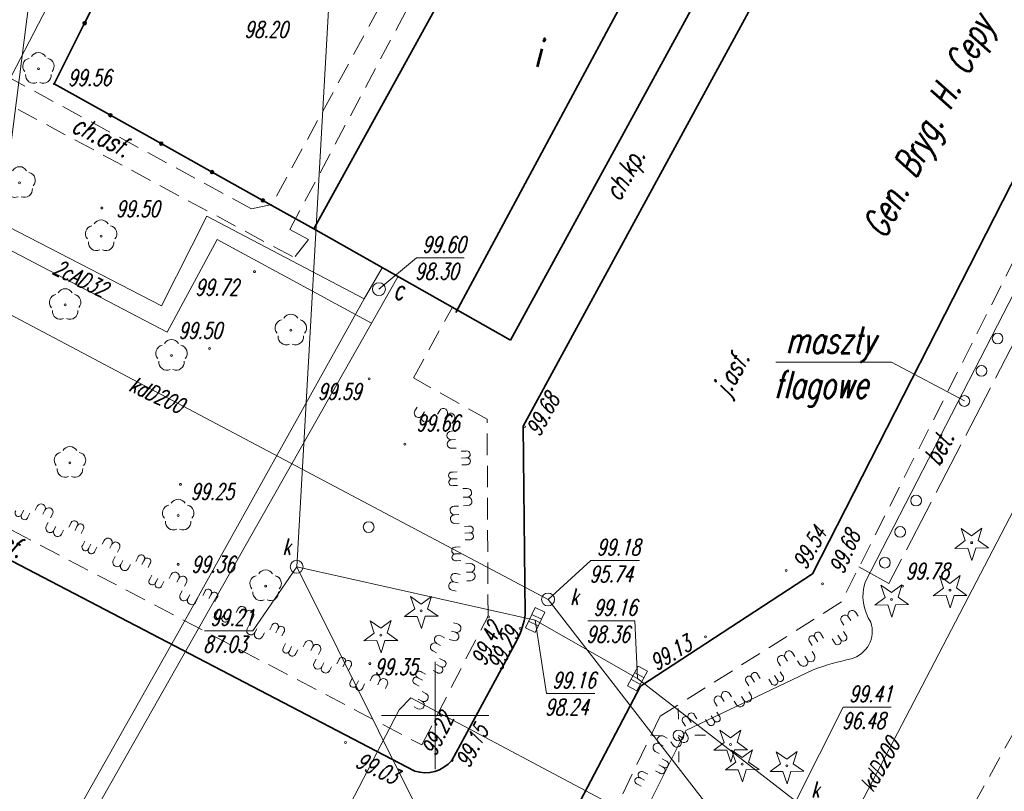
# Model space of a CAD drawing. Header units: metres. Extents: x 7501691 to 7504871, y 5814048 to 5814963.
# Tile 4 of 89: x 7501881 to 7501927, y 5814596 to 5814632. Entities that reach past the tile are written whole.
import ezdxf
from ezdxf.enums import TextEntityAlignment as Align

# ---------------------------------------------------------------- set-up
doc = ezdxf.new("R2010")
doc.units = ezdxf.units.M
doc.header["$MEASUREMENT"] = 0
for name, pattern in [('1', [0]), ('11', [3, 2.5, -0.5]), ('BUD', [0]), ('KOC', [1.5, 1, -0.5]), ('KOJ', [0]), ('UEB', [0]), ('UPC', [0]), ('UPE', [0]), ('UPK', [0])]:
    doc.linetypes.add(name, pattern=pattern)
doc.layers.get('0').update_dxf_attribs({"linetype": 'CONTINUOUS'})
for name, color, linetype, lineweight in [('EADOD_T_0', 7, 'CONTINUOUS', 25), ('EBTOO_T_0', 7, 'CONTINUOUS', 18), ('EBTOO_T_1', 7, 'CONTINUOUS', 18), ('EBUOA_T_1', 7, 'CONTINUOUS', 20), ('EBUPP_L_1', 7, 'BUD', 35), ('EBUPP_L_3', 7, '1', 35), ('KRZYZE_L_0', 7, '1', 18), ('SDROK_T_0', 7, 'CONTINUOUS', 18), ('SDROK_T_1', 7, 'CONTINUOUS', 18), ('SDRPK_L_0', 7, 'KOJ', 35), ('SDRPK_L_2', 7, 'KOC', 18), ('SDRPK_L_3', 7, 'KOJ', 35), ('SDRPK_L_5', 7, '11', 18), ('SZOPO_L_0', 7, 'CONTINUOUS', 35), ('SZOPO_L_5', 3, 'CONTINUOUS', 18), ('SZZPZ_T_0', 3, 'CONTINUOUS', 18), ('UCCOA_T_0', 6, 'CONTINUOUS', 18), ('UCCOC_T_0', 6, 'CONTINUOUS', 15), ('UCCOO_T_0', 6, 'CONTINUOUS', 15), ('UCCPA_T_1', 6, 'CONTINUOUS', 18), ('UCCPOR_L_1', 6, 'UPC', 18), ('UEEPA_T_3', 1, 'CONTINUOUS', 18), ('UEEPON_L_1', 1, 'UEB', 15), ('UKKOA_T_0', 3, 'CONTINUOUS', 15), ('UKKOA_T_2', 34, 'CONTINUOUS', 15), ('UKKOC_T_0', 3, 'CONTINUOUS', 15), ('UKKOC_T_2', 34, 'CONTINUOUS', 15), ('UKKOO_T_0', 3, 'CONTINUOUS', 15), ('UKKPA_T_1', 7, 'CONTINUOUS', 18), ('UKKPA_T_5', 7, 'CONTINUOUS', 18), ('UKKPOD_L_1', 3, 'UPK', 18), ('UKKPOR_L_1', 34, 'UPK', 18), ('WUKOS_T_1', 7, 'CONTINUOUS', 15), ('WWRPH_T_1', 7, 'CONTINUOUS', 18)]:
    doc.layers.add(name, color=color, linetype=linetype, lineweight=lineweight)
doc.styles.get("Standard").update_dxf_attribs({"font": 'Simplex.SHX', "width": 0.75})

# ---------------------------------------------------------------- blocks, each defined once
blk = doc.blocks.new('BUJ')
at = {"linetype": 'Continuous'}
blk.add_circle((0, 0), 0.25, dxfattribs=at)
blk = doc.blocks.new('DLI')
at = {"color": 8, "linetype": 'Continuous', "lineweight": 5}
blk.add_circle((0, 0), 0.045, dxfattribs=at)
for centre, start, end in [((-0.357, 0.116), 102.1445, 221.86), ((0, 0.375), 30.1401, 149.8599), ((0.357, 0.116), 318.14, 77.8555), ((-0.22, -0.303), 174.1482, 293.8542), ((0.22, -0.303), 246.1458, 5.8518)]:
    blk.add_arc(centre, 0.375, start, end, dxfattribs=at)
blk = doc.blocks.new('DIG')
at = {"color": 8, "linetype": 'Continuous', "lineweight": 5}
for p, q in [((-0.3012, 0.09375), (-0.4937, 0.6621)), ((-0.4937, 0.6621), (-0.0039, 0.31545)), ((-0.0039, 0.31545), (0.4771, 0.67415)), ((0.4771, 0.67415), (0.2988, 0.1012)), ((-0.78225, -0.26495), (-0.3012, 0.09375)), ((0.2988, 0.1012), (0.7886, -0.24545)), ((-0.18225, -0.2575), (-0.78225, -0.26495)), ((0.01025, -0.82585), (-0.18225, -0.2575)), ((0.1886, -0.2529), (0.01025, -0.82585)), ((0.7886, -0.24545), (0.1886, -0.2529))]:
    blk.add_line(p, q, dxfattribs=at)
blk.add_circle((0, 0), 0.045, dxfattribs=at)
blk = doc.blocks.new('WLZ')
at = {"linetype": 'Continuous'}
blk.add_circle((0, 0), 0.3, dxfattribs=at)
blk = doc.blocks.new('SLS')
at = {"linetype": 'Continuous'}
blk.add_circle((0, 0), 0.25, dxfattribs=at)
blk = doc.blocks.new('LAT')
at = {"linetype": 'Continuous'}
for p, q in [((0, 0.75), (0, 1.25)), ((-1.25, 0), (-0.75, 0)), ((0.75, 0), (1.25, 0)), ((0, -0.75), (0, -1.25))]:
    blk.add_line(p, q, dxfattribs=at)
blk = doc.blocks.new('KRA')
at = {"linetype": 'Continuous'}
for p, q in [((-0.525, -0.25), (-0.525, 0.25)), ((-0.525, 0.25), (0.525, 0.25)), ((-0.175, -0.25), (-0.175, 0.25)), ((0.175, -0.25), (0.175, 0.25)), ((0.525, 0.25), (0.525, -0.25)), ((0.525, -0.25), (-0.525, -0.25))]:
    blk.add_line(p, q, dxfattribs=at)
blk = doc.blocks.new('WSP')
at = {"linetype": 'Continuous'}
blk.add_circle((0, 0), 0.045, dxfattribs=at)
blk = doc.blocks.new('WSU')
at = {"linetype": 'Continuous'}
blk.add_circle((0, 0), 0.045, dxfattribs=at)

msp = doc.modelspace()

# ---------------------------------------------------------------- linework, layer by layer
at = {"layer": 'EBUOA_T_1', "linetype": 'Continuous'}
for p in [(7501915.87066, 5814616.45318), (7501924.64275, 5814614.64873)]:
    msp.add_line(p, (7501921.25395, 5814616.45404), dxfattribs=at)
at = {"layer": 'EBUPP_L_1', "linetype": 'BUD'}
for p, q in [((7501915.73355, 5814639.85682), (7501903.50541, 5814617.48208)), ((7501903.50541, 5814617.48208), (7501894.34748, 5814622.6691))]:
    msp.add_line(p, q, dxfattribs=at)
at = {"layer": 'EBUPP_L_3', "linetype": '1'}
msp.add_line((7501913.07445, 5814641.30861), (7501900.95945, 5814618.77737), dxfattribs=at)
at = {"layer": 'EBUPP_L_3', "linetype": 'BUD'}
msp.add_line((7501904.28764, 5814640.68849), (7501894.34748, 5814622.6691), dxfattribs=at)
at = {"layer": 'KRZYZE_L_0', "linetype": '1'}
for p, q in [((7501900, 5814597.5), (7501900, 5814602.5)), ((7501897.5, 5814600), (7501902.5, 5814600))]:
    msp.add_line(p, q, dxfattribs=at)
at = {"layer": 'SDRPK_L_0', "linetype": 'KOJ'}
for p, q in [((7501863.75665, 5814615.8069), (7501899.04811, 5814597.41135)), ((7501900.77, 5814597.9), (7501903.81, 5814603.5)), ((7501909.56542, 5814601.36764), (7501893.19811, 5814570.23611))]:
    msp.add_line(p, q, dxfattribs=at)
for centre, radius, start, end in [((7501900.76898, 5814605.11638), 3.4439, 332.008151, 353.390794), ((7501899.54076, 5814598.95348), 1.6189, 252.283421, 319.402986)]:
    msp.add_arc(centre, radius, start, end, dxfattribs=at)
at = {"layer": 'SDRPK_L_2', "linetype": 'KOC'}
for p, q in [((7501891.44716, 5814623.60036), (7501874.65482, 5814632.69897)), ((7501873.96504, 5814631.77895), (7501893.44479, 5814621.32309)), ((7501893.23316, 5814622.63265), (7501894.09774, 5814622.16419)), ((7501894.09774, 5814622.16419), (7501893.44479, 5814621.32309)), ((7501898.99, 5814615.72), (7501900.79889, 5814619.01904)), ((7501937.91, 5814619.04), (7501919.02, 5814584.89)), ((7501902.42, 5814613.8), (7501898.99, 5814615.72)), ((7501902.46, 5814604.63), (7501902.42, 5814613.8)), ((7501899.38, 5814598.63), (7501902.46, 5814604.63))]:
    msp.add_line(p, q, dxfattribs=at)
at = {"layer": 'SDRPK_L_3', "linetype": 'KOJ'}
for p, q in [((7501919.41, 5814641.63), (7501904.1, 5814613.47)), ((7501917.57649, 5814606.60243), (7501932.08369, 5814635.0659)), ((7501904.1, 5814613.47), (7501904.19, 5814604.72)), ((7501909.56542, 5814601.36764), (7501917.57649, 5814606.60243))]:
    msp.add_line(p, q, dxfattribs=at)
at = {"layer": 'SDRPK_L_5', "linetype": 'KOC'}
for p, q in [((7501893.23316, 5814622.63265), (7501901.94679, 5814639.02695)), ((7501900.26445, 5814638.24554), (7501892.39528, 5814623.79312)), ((7501892.39528, 5814623.79312), (7501891.44716, 5814623.60036)), ((7501928.38, 5814624.03), (7501918.91929, 5814605.28583)), ((7501865.66538, 5814616.28315), (7501899.38, 5814598.63)), ((7501918.91929, 5814605.28583), (7501910.47388, 5814599.96398)), ((7501910.47388, 5814599.96398), (7501906.58, 5814591.84))]:
    msp.add_line(p, q, dxfattribs=at)
at = {"layer": 'SDRPK_L_5', "linetype": '11'}
for p, q in [((7501927.24196, 5814617.92883), (7501921.12448, 5814606.14901)), ((7501921.12448, 5814606.14901), (7501919.73353, 5814606.92401))]:
    msp.add_line(p, q, dxfattribs=at)
at = {"layer": 'SZOPO_L_0'}
for p, q in [((7501885.0973, 5814635.07175), (7501883.67595, 5814632.24513)), ((7501883.67595, 5814632.24513), (7501882.25459, 5814629.4185)), ((7501882.25459, 5814629.4185), (7501884.8742, 5814627.95642)), ((7501884.8742, 5814627.95642), (7501887.24252, 5814626.63459)), ((7501887.24252, 5814626.63459), (7501889.61084, 5814625.31276)), ((7501889.61084, 5814625.31276), (7501891.97916, 5814623.99093)), ((7501891.97916, 5814623.99093), (7501894.34748, 5814622.6691))]:
    msp.add_line(p, q, dxfattribs=at)
for centre in [(7501883.67595, 5814632.24513), (7501884.8742, 5814627.95642), (7501887.24252, 5814626.63459), (7501889.61084, 5814625.31276), (7501891.97916, 5814623.99093)]:
    msp.add_circle(centre, 0.068, dxfattribs=at)
at = {"layer": 'SZOPO_L_5'}
for p, q in [((7501899.1647, 5814614.35744), (7501899.05673, 5814614.18908)), ((7501899.50141, 5814614.1415), (7501899.39344, 5814613.97315)), ((7501900.10734, 5814614.03802), (7501900.21531, 5814614.20637)), ((7501899.83811, 5814613.92556), (7501899.73015, 5814613.75721)), ((7501900.44405, 5814613.82208), (7501900.55202, 5814613.99044)), ((7501900.78075, 5814613.60615), (7501900.88872, 5814613.7745)), ((7501900.93675, 5814613.25288), (7501900.73693, 5814613.24455)), ((7501900.95341, 5814612.85322), (7501900.75358, 5814612.84489)), ((7501900.97006, 5814612.45357), (7501900.77024, 5814612.44524)), ((7501901.42027, 5814612.31389), (7501901.21645, 5814612.30539)), ((7501901.43345, 5814611.99755), (7501901.22963, 5814611.98906)), ((7501901.0162, 5814611.3464), (7501900.81637, 5814611.33807)), ((7501901.44663, 5814611.68122), (7501901.24281, 5814611.67273)), ((7501901.02938, 5814611.03006), (7501900.82956, 5814611.02174)), ((7501901.04257, 5814610.71373), (7501900.84274, 5814610.7054)), ((7501901.28895, 5814610.56555), (7501901.48877, 5814610.57388)), ((7501901.3056, 5814610.1659), (7501901.50543, 5814610.17423)), ((7501880.75428, 5814609.38644), (7501880.84699, 5814609.56816)), ((7501881.3791, 5814609.56611), (7501881.46999, 5814609.74427)), ((7501881.73541, 5814609.38433), (7501881.8263, 5814609.56248)), ((7501901.08246, 5814609.75626), (7501900.88264, 5814609.74793)), ((7501901.32226, 5814609.76625), (7501901.52208, 5814609.77458)), ((7501881.03631, 5814609.24255), (7501881.12902, 5814609.42427)), ((7501882.09172, 5814609.20255), (7501882.18261, 5814609.3807)), ((7501901.09912, 5814609.3566), (7501900.89929, 5814609.34828)), ((7501881.98265, 5814608.98876), (7501881.89176, 5814608.81061)), ((7501882.33895, 5814608.80698), (7501882.24806, 5814608.62883)), ((7501882.69526, 5814608.6252), (7501882.60437, 5814608.44704)), ((7501882.94534, 5814608.76704), (7501883.03624, 5814608.94519)), ((7501883.22737, 5814608.62315), (7501883.31826, 5814608.80131)), ((7501883.5094, 5814608.47927), (7501883.60029, 5814608.65742)), ((7501901.11577, 5814608.95695), (7501900.91595, 5814608.94862)), ((7501901.56598, 5814608.81727), (7501901.36216, 5814608.80877)), ((7501883.58964, 5814607.93988), (7501883.68235, 5814608.1216)), ((7501884.49648, 5814607.97567), (7501884.58738, 5814608.15383)), ((7501901.57916, 5814608.50093), (7501901.37534, 5814608.49244)), ((7501901.59234, 5814608.1846), (7501901.38852, 5814608.17611)), ((7501883.87167, 5814607.796), (7501883.96438, 5814607.97772)), ((7501884.15369, 5814607.65211), (7501884.2464, 5814607.83383)), ((7501884.85279, 5814607.79389), (7501884.94368, 5814607.97204)), ((7501885.2091, 5814607.61211), (7501885.29999, 5814607.79026)), ((7501901.16191, 5814607.84978), (7501900.96209, 5814607.84145)), ((7501885.10003, 5814607.39832), (7501885.00914, 5814607.22017)), ((7501885.45634, 5814607.21654), (7501885.36545, 5814607.03839)), ((7501886.06273, 5814607.1766), (7501886.15362, 5814607.35475)), ((7501886.34475, 5814607.03271), (7501886.43564, 5814607.21087)), ((7501901.17509, 5814607.53344), (7501900.97527, 5814607.52512)), ((7501901.18828, 5814607.21711), (7501900.98845, 5814607.20878)), ((7501885.81265, 5814607.03476), (7501885.72175, 5814606.8566)), ((7501886.62678, 5814606.88883), (7501886.71767, 5814607.06698)), ((7501901.43466, 5814607.06894), (7501901.63449, 5814607.07726)), ((7501886.70703, 5814606.34944), (7501886.79974, 5814606.53116)), ((7501886.98905, 5814606.20556), (7501887.08176, 5814606.38727)), ((7501887.61387, 5814606.38523), (7501887.70476, 5814606.56339)), ((7501887.97018, 5814606.20345), (7501888.06107, 5814606.3816)), ((7501901.16636, 5814606.56736), (7501900.97229, 5814606.61569)), ((7501901.45131, 5814606.66928), (7501901.65114, 5814606.67761)), ((7501887.27108, 5814606.06167), (7501887.36379, 5814606.24339)), ((7501888.32648, 5814606.02167), (7501888.41738, 5814606.19982)), ((7501900.97303, 5814605.79107), (7501900.77895, 5814605.8394)), ((7501901.06969, 5814606.17921), (7501900.87562, 5814606.22755)), ((7501901.46797, 5814606.26963), (7501901.66779, 5814606.27796)), ((7501888.21741, 5814605.80788), (7501888.12652, 5814605.62973)), ((7501888.57372, 5814605.6261), (7501888.48283, 5814605.44795)), ((7501888.93003, 5814605.44432), (7501888.83914, 5814605.26616)), ((7501889.18011, 5814605.58616), (7501889.271, 5814605.76431)), ((7501889.46214, 5814605.44227), (7501889.55303, 5814605.62043)), ((7501889.74416, 5814605.29839), (7501889.83505, 5814605.47654)), ((7501889.82441, 5814604.759), (7501889.91712, 5814604.94072)), ((7501890.73125, 5814604.79479), (7501890.82214, 5814604.97295)), ((7501890.10644, 5814604.61512), (7501890.19914, 5814604.79683)), ((7501890.38846, 5814604.47123), (7501890.48117, 5814604.65295)), ((7501891.08756, 5814604.61301), (7501891.17845, 5814604.79116)), ((7501891.44387, 5814604.43123), (7501891.53476, 5814604.60938)), ((7501919.35985, 5814604.41826), (7501919.25218, 5814604.58681)), ((7501919.69694, 5814604.63359), (7501919.58928, 5814604.80214)), ((7501891.3348, 5814604.21744), (7501891.24391, 5814604.03929)), ((7501891.69111, 5814604.03566), (7501891.60021, 5814603.85751)), ((7501892.2975, 5814603.99572), (7501892.38839, 5814604.17387)), ((7501892.57952, 5814603.85183), (7501892.67041, 5814604.02999)), ((7501900.85192, 5814604.31166), (7501901.04599, 5814604.26333)), ((7501919.02275, 5814604.20293), (7501918.91509, 5814604.37148)), ((7501892.04741, 5814603.85388), (7501891.95652, 5814603.67572)), ((7501892.86155, 5814603.70795), (7501892.95244, 5814603.8861)), ((7501900.43589, 5814603.62015), (7501900.25881, 5814603.71311)), ((7501900.65859, 5814603.53537), (7501900.85266, 5814603.48704)), ((7501900.75525, 5814603.92351), (7501900.94932, 5814603.87518)), ((7501917.71225, 5814603.60788), (7501917.82207, 5814603.43596)), ((7501917.97907, 5814603.77832), (7501918.08889, 5814603.6064)), ((7501918.48491, 5814603.57458), (7501918.59257, 5814603.40603)), ((7501918.75172, 5814603.74502), (7501918.85939, 5814603.57647)), ((7501919.01854, 5814603.91546), (7501919.12621, 5814603.74691)), ((7501892.94179, 5814603.16856), (7501893.0345, 5814603.35028)), ((7501893.22382, 5814603.02468), (7501893.31653, 5814603.20639)), ((7501893.84864, 5814603.20435), (7501893.93953, 5814603.3825)), ((7501894.20494, 5814603.02257), (7501894.29583, 5814603.20072)), ((7501900.24997, 5814603.26599), (7501900.07289, 5814603.35895)), ((7501917.44544, 5814603.43744), (7501917.55526, 5814603.26552)), ((7501893.50584, 5814602.88079), (7501893.59855, 5814603.06251)), ((7501894.45218, 5814602.627), (7501894.36129, 5814602.44885)), ((7501894.56125, 5814602.84079), (7501894.65214, 5814603.01894)), ((7501900.06404, 5814602.91182), (7501899.88696, 5814603.00478)), ((7501900.38358, 5814602.56528), (7501900.20296, 5814602.6601)), ((7501916.41056, 5814602.53432), (7501916.3029, 5814602.70286)), ((7501916.74766, 5814602.74964), (7501916.63999, 5814602.91819)), ((7501917.21395, 5814602.76272), (7501917.32162, 5814602.59417)), ((7501917.55105, 5814602.97805), (7501917.65871, 5814602.8095)), ((7501894.80849, 5814602.44522), (7501894.7176, 5814602.26706)), ((7501895.1648, 5814602.26344), (7501895.07391, 5814602.08528)), ((7501895.41488, 5814602.40528), (7501895.50577, 5814602.58343)), ((7501895.6969, 5814602.26139), (7501895.7878, 5814602.43955)), ((7501895.97893, 5814602.11751), (7501896.06982, 5814602.29566)), ((7501900.23642, 5814602.28495), (7501900.05579, 5814602.37978)), ((7501916.07347, 5814602.31899), (7501915.9658, 5814602.48753)), ((7501916.87686, 5814602.54739), (7501916.98452, 5814602.37884)), ((7501896.05918, 5814601.57812), (7501896.15189, 5814601.75984)), ((7501896.96602, 5814601.61391), (7501897.05691, 5814601.79206)), ((7501899.4018, 5814601.65035), (7501899.22472, 5814601.74331)), ((7501899.54897, 5814601.93068), (7501899.37188, 5814602.02364)), ((7501900.08925, 5814602.00463), (7501899.90863, 5814602.09945)), ((7501914.76297, 5814601.72393), (7501914.87279, 5814601.55202)), ((7501915.02979, 5814601.89437), (7501915.13961, 5814601.72245)), ((7501915.80244, 5814601.86107), (7501915.9101, 5814601.69252)), ((7501916.06926, 5814602.03151), (7501916.17692, 5814601.86296)), ((7501896.3412, 5814601.43424), (7501896.43391, 5814601.61595)), ((7501896.62323, 5814601.29035), (7501896.71594, 5814601.47207)), ((7501897.32233, 5814601.43213), (7501897.41322, 5814601.61028)), ((7501897.67864, 5814601.25035), (7501897.76953, 5814601.4285)), ((7501899.25464, 5814601.37002), (7501899.07756, 5814601.46298)), ((7501914.49615, 5814601.5535), (7501914.60597, 5814601.38158)), ((7501915.53562, 5814601.69063), (7501915.64329, 5814601.52209)), ((7501899.39355, 5814601.1183), (7501899.57064, 5814601.02534)), ((7501913.46128, 5814600.65037), (7501913.35361, 5814600.81892)), ((7501913.79837, 5814600.8657), (7501913.69071, 5814601.03425)), ((7501914.26467, 5814600.87877), (7501914.37233, 5814600.71022)), ((7501914.60176, 5814601.0941), (7501914.70943, 5814600.92555)), ((7501899.0217, 5814600.40998), (7501899.19878, 5814600.31701)), ((7501899.20763, 5814600.76414), (7501899.38471, 5814600.67118)), ((7501913.12418, 5814600.43504), (7501913.01652, 5814600.60359)), ((7501913.92757, 5814600.66344), (7501914.03524, 5814600.49489)), ((7501912.0805, 5814600.01043), (7501912.19032, 5814599.83851)), ((7501912.85316, 5814599.97713), (7501912.96082, 5814599.80858)), ((7501913.11997, 5814600.14756), (7501913.22764, 5814599.97902)), ((7501911.54687, 5814599.66955), (7501911.65669, 5814599.49763)), ((7501911.81369, 5814599.83999), (7501911.92351, 5814599.66807)), ((7501912.58634, 5814599.80669), (7501912.694, 5814599.63814)), ((7501910.80812, 5814598.93767), (7501910.63216, 5814599.03276)), ((7501911.31538, 5814598.99483), (7501911.42305, 5814598.82628)), ((7501911.65248, 5814599.21016), (7501911.76014, 5814599.04161)), ((7501910.61795, 5814598.58577), (7501910.442, 5814598.68085)), ((7501910.97829, 5814598.7795), (7501911.08595, 5814598.61095)), ((7501910.42778, 5814598.23387), (7501910.25183, 5814598.32895)), ((7501910.41314, 5814597.70196), (7501910.5891, 5814597.60687)), ((7501910.56366, 5814597.9805), (7501910.73962, 5814597.88541)), ((7501909.72149, 5814597.35596), (7501909.90096, 5814597.25898)), ((7501910.26262, 5814597.42342), (7501910.43857, 5814597.32833)), ((7501909.42044, 5814596.79889), (7501909.59992, 5814596.7019)), ((7501909.57097, 5814597.07743), (7501909.75044, 5814596.98044))]:
    msp.add_line(p, q, dxfattribs=at)
for centre, radius, start, end in [((7501899.22508, 5814614.0811), 0.2, 147.322578, 327.331769), ((7501900.38366, 5814614.0984), 0.2, 327.327174, 147.327174), ((7501900.72037, 5814613.88247), 0.2, 327.327174, 147.327174), ((7501899.56179, 5814613.86518), 0.2, 147.327174, 327.327174), ((7501900.74526, 5814613.04472), 0.2, 92.387047, 272.385451), ((7501900.76191, 5814612.64507), 0.2, 92.386249, 272.386249), ((7501901.46418, 5814612.15728), 0.16265, 259.111068, 105.66143), ((7501901.47736, 5814611.84094), 0.16265, 259.111068, 105.661429), ((7501900.78565, 5814611.17835), 0.16265, 79.111068, 285.66143), ((7501900.79883, 5814610.86201), 0.16265, 79.111068, 285.66143), ((7501901.4971, 5814610.37406), 0.2, 272.386249, 92.386249), ((7501901.51375, 5814609.9744), 0.2, 272.387047, 92.385451), ((7501880.5963, 5814609.42511), 0.16265, 139.694867, 346.245208), ((7501881.64815, 5814609.65337), 0.2, 332.970037, 152.970037), ((7501882.00445, 5814609.47159), 0.2, 332.970037, 152.970038), ((7501900.89097, 5814609.5481), 0.2, 92.387047, 272.385451), ((7501880.87832, 5814609.28123), 0.16265, 139.694867, 346.245208), ((7501883.19422, 5814608.90652), 0.16265, 319.694867, 166.245208), ((7501900.90762, 5814609.14845), 0.2, 92.386249, 272.386249), ((7501882.06991, 5814608.71972), 0.2, 152.970037, 332.970038), ((7501882.42621, 5814608.53793), 0.2, 152.967402, 332.972673), ((7501883.47625, 5814608.76264), 0.16265, 319.694867, 166.245208), ((7501901.60989, 5814608.66066), 0.16265, 259.111068, 105.661429), ((7501884.76553, 5814608.06294), 0.2, 332.967402, 152.972673), ((7501901.62307, 5814608.34432), 0.16265, 259.111068, 105.66143), ((7501883.71368, 5814607.83467), 0.16265, 139.694867, 346.245208), ((7501883.99571, 5814607.69079), 0.16265, 139.694867, 346.245208), ((7501885.12184, 5814607.88115), 0.2, 332.970037, 152.970038), ((7501900.93136, 5814607.68173), 0.16265, 79.111068, 285.66143), ((7501885.18729, 5814607.12928), 0.2, 152.970037, 332.970038), ((7501886.31161, 5814607.31608), 0.16265, 319.694867, 166.245208), ((7501886.59363, 5814607.1722), 0.16265, 319.694867, 166.245208), ((7501900.94454, 5814607.36539), 0.16265, 79.111068, 285.66143), ((7501885.5436, 5814606.94749), 0.2, 152.967402, 332.972673), ((7501901.64281, 5814606.87744), 0.2, 272.386249, 92.386249), ((7501886.83107, 5814606.24423), 0.16265, 139.694868, 346.245207), ((7501887.88292, 5814606.4725), 0.2, 332.967402, 152.972673), ((7501888.23922, 5814606.29071), 0.2, 332.970037, 152.970038), ((7501900.92395, 5814606.42162), 0.2, 76.015248, 256.015248), ((7501901.65946, 5814606.47778), 0.2, 272.387047, 92.385451), ((7501887.11309, 5814606.10035), 0.16265, 139.694866, 346.245209), ((7501889.42899, 5814605.72564), 0.16265, 319.694866, 166.245209), ((7501900.8273, 5814606.03347), 0.2, 76.018586, 256.011911), ((7501888.30468, 5814605.53884), 0.2, 152.970037, 332.970038), ((7501888.66098, 5814605.35705), 0.2, 152.970037, 332.970038), ((7501889.71101, 5814605.58175), 0.16265, 319.694867, 166.245208), ((7501891.0003, 5814604.88205), 0.2, 332.970038, 152.970037), ((7501889.94845, 5814604.65379), 0.16265, 139.694867, 346.245208), ((7501890.23047, 5814604.50991), 0.16265, 139.694867, 346.245208), ((7501891.35661, 5814604.70027), 0.2, 332.970037, 152.970038), ((7501919.08363, 5814604.47914), 0.2, 32.56966, 212.56966), ((7501919.42073, 5814604.69447), 0.2, 32.56966, 212.56966), ((7501891.42206, 5814603.9484), 0.2, 152.970037, 332.970038), ((7501892.54637, 5814604.1352), 0.16265, 319.694867, 166.245208), ((7501892.8284, 5814603.99131), 0.16265, 319.694868, 166.245207), ((7501900.99767, 5814604.06925), 0.2, 256.010944, 76.019553), ((7501891.77837, 5814603.76662), 0.2, 152.97262, 332.967455), ((7501900.16586, 5814603.53602), 0.2, 62.305422, 242.298064), ((7501900.90099, 5814603.68111), 0.2, 256.015248, 76.015248), ((7501917.55874, 5814603.55414), 0.16265, 19.294266, 225.845054), ((7501917.82556, 5814603.72457), 0.16265, 19.294266, 225.845054), ((7501918.74609, 5814603.45978), 0.16265, 199.294267, 45.845054), ((7501919.0129, 5814603.63021), 0.16265, 199.294266, 45.845054), ((7501893.06583, 5814603.06335), 0.16265, 139.694866, 346.245209), ((7501894.11768, 5814603.29161), 0.2, 332.97262, 152.967455), ((7501894.47399, 5814603.10983), 0.2, 332.970037, 152.970038), ((7501899.97993, 5814603.18186), 0.2, 62.304279, 242.299208), ((7501893.34786, 5814602.91947), 0.16265, 139.694866, 346.245209), ((7501895.66376, 5814602.54476), 0.16265, 319.694868, 166.245207), ((7501916.13436, 5814602.59519), 0.2, 32.572529, 212.566791), ((7501916.47144, 5814602.81053), 0.2, 32.56966, 212.56966), ((7501917.49016, 5814602.70184), 0.2, 212.56966, 32.56966), ((7501894.53945, 5814602.35796), 0.2, 152.97262, 332.967455), ((7501894.89575, 5814602.17617), 0.2, 152.970037, 332.970038), ((7501895.94578, 5814602.40087), 0.16265, 319.694866, 166.245209), ((7501900.1959, 5814602.12743), 0.16265, 229.026416, 75.577071), ((7501900.34307, 5814602.40776), 0.16265, 229.026417, 75.577069), ((7501917.15307, 5814602.48651), 0.2, 212.56966, 32.56966), ((7501897.23506, 5814601.70117), 0.2, 332.970037, 152.970038), ((7501897.59137, 5814601.51938), 0.2, 332.97262, 152.967455), ((7501899.11807, 5814601.62051), 0.16265, 49.026415, 255.577071), ((7501899.26523, 5814601.90084), 0.16265, 49.026416, 255.577071), ((7501914.60946, 5814601.67019), 0.16265, 19.294267, 225.845053), ((7501914.87627, 5814601.84063), 0.16265, 19.294266, 225.845054), ((7501916.06362, 5814601.74627), 0.16265, 199.294266, 45.845054), ((7501896.18322, 5814601.47291), 0.16265, 139.694868, 346.245208), ((7501896.46524, 5814601.32902), 0.16265, 139.694866, 346.245209), ((7501915.7968, 5814601.57583), 0.16265, 199.294266, 45.845054), ((7501899.47767, 5814600.84826), 0.2, 242.301743, 62.301743), ((7501913.18507, 5814600.71125), 0.2, 32.56966, 212.56966), ((7501913.52217, 5814600.92657), 0.2, 32.574255, 212.565065), ((7501914.54087, 5814600.8179), 0.2, 212.572529, 32.566791), ((7501899.29173, 5814600.4941), 0.2, 242.305422, 62.298064), ((7501914.20378, 5814600.60256), 0.2, 212.56966, 32.56966), ((7501911.66017, 5814599.78624), 0.16265, 19.294267, 225.845053), ((7501911.92699, 5814599.95668), 0.16265, 19.294266, 225.845054), ((7501913.11433, 5814599.86232), 0.16265, 199.294266, 45.845054), ((7501912.84752, 5814599.69188), 0.16265, 199.294267, 45.845053), ((7501910.53709, 5814598.8568), 0.2, 61.617093, 241.609758), ((7501911.59159, 5814598.93394), 0.2, 212.56966, 32.56966), ((7501910.34691, 5814598.5049), 0.2, 61.612383, 241.614468), ((7501911.25449, 5814598.71863), 0.2, 212.574255, 32.565065), ((7501910.54669, 5814597.44985), 0.16265, 228.338095, 74.888756), ((7501910.69721, 5814597.72839), 0.16265, 228.338096, 74.888755), ((7501909.46285, 5814596.95591), 0.16265, 48.338095, 254.888756), ((7501909.61337, 5814597.23445), 0.16265, 48.338096, 254.888755)]:
    msp.add_arc(centre, radius, start, end, dxfattribs=at)
at = {"layer": 'UCCOC_T_0', "linetype": 'Continuous', "lineweight": 0}
for p, q in [((7501897.37871, 5814619.8589), (7501899.12396, 5814621.31413)), ((7501899.12396, 5814621.31413), (7501901.34966, 5814621.31449))]:
    msp.add_line(p, q, dxfattribs=at)
at = {"layer": 'UCCPOR_L_1', "linetype": 'UPC'}
for p, q in [((7501887.79524, 5814644.23432), (7501877.34319, 5814624.19331)), ((7501877.34319, 5814624.19331), (7501887.25853, 5814619.08741)), ((7501887.51598, 5814617.85002), (7501876.98092, 5814623.36892)), ((7501887.25853, 5814619.08741), (7501889.36093, 5814623.26386)), ((7501889.36093, 5814623.26386), (7501896.69791, 5814619.41001)), ((7501889.84369, 5814622.16921), (7501887.51598, 5814617.85002)), ((7501897.03693, 5814618.2723), (7501889.84369, 5814622.16921)), ((7501896.69791, 5814619.41001), (7501897.52389, 5814620.85601)), ((7501898.25628, 5814620.42425), (7501877.7196, 5814584.1804)), ((7501888.08156, 5814603.93598), (7501896.69791, 5814619.41001)), ((7501869.29069, 5814570.77193), (7501888.08156, 5814603.93598))]:
    msp.add_line(p, q, dxfattribs=at)
at = {"layer": 'UEEPON_L_1', "linetype": 'UPE'}
for p, q in [((7501932.06924, 5814629.61723), (7501920.01881, 5814606.21345)), ((7501917.62941, 5814602.13956), (7501911.6768, 5814599.29781)), ((7501898.86243, 5814600.82723), (7501898.32216, 5814600.26599)), ((7501909.37962, 5814595.23823), (7501898.86243, 5814600.82723)), ((7501898.32216, 5814600.26599), (7501893.16955, 5814590.33081)), ((7501911.6768, 5814599.29781), (7501899.32392, 5814574.61971)), ((7501911.33433, 5814599.07174), (7501911.49022, 5814598.98084))]:
    msp.add_line(p, q, dxfattribs=at)
for centre, radius, start, end in [((7501922.0908, 5814605.5583), 2.1731, 162.453379, 214.003618), ((7501919.01476, 5814603.92928), 1.34001, 285.600072, 17.983803), ((7501922.41792, 5814588.6926), 14.27413, 102.308154, 109.600994)]:
    msp.add_arc(centre, radius, start, end, dxfattribs=at)
at = {"layer": 'UKKOC_T_0', "linetype": 'Continuous', "lineweight": 0}
for p, q in [((7501905.25856, 5814605.40262), (7501907.25452, 5814607.2115)), ((7501907.25452, 5814607.2115), (7501909.50736, 5814607.21186))]:
    msp.add_line(p, q, dxfattribs=at)
at = {"layer": 'UKKOC_T_2', "linetype": 'Continuous', "lineweight": 0}
for p, q in [((7501893.54948, 5814606.92441), (7501891.5145, 5814603.94113)), ((7501904.65373, 5814604.44412), (7501905.18009, 5814601.01609)), ((7501907.1019, 5814604.40282), (7501909.30045, 5814604.40318)), ((7501909.42201, 5814601.72284), (7501909.30045, 5814604.40318)), ((7501889.26166, 5814603.94077), (7501891.5145, 5814603.94113)), ((7501905.18009, 5814601.01609), (7501907.43293, 5814601.01645)), ((7501916.79846, 5814596.00448), (7501919.00497, 5814600.3836)), ((7501919.00497, 5814600.3836), (7501921.23066, 5814600.38396))]:
    msp.add_line(p, q, dxfattribs=at)
at = {"layer": 'UKKPOD_L_1', "linetype": 'UPK'}
for p, q in [((7501895.09681, 5814634.15047), (7501893.54948, 5814606.92441)), ((7501939.26827, 5814633.27923), (7501916.93282, 5814590.34084)), ((7501893.54948, 5814606.92441), (7501904.65373, 5814604.44412)), ((7501916.93282, 5814590.34084), (7501905.25856, 5814605.40262)), ((7501904.65373, 5814604.44412), (7501909.42201, 5814601.72284))]:
    msp.add_line(p, q, dxfattribs=at)
at = {"layer": 'UKKPOR_L_1', "linetype": 'UPK'}
for p, q in [((7501875.14792, 5814586.7548), (7501881.66282, 5814637.7506)), ((7501905.25856, 5814605.40262), (7501870.43239, 5814623.85947)), ((7501907.02468, 5814579.87518), (7501893.54948, 5814606.92441)), ((7501916.79846, 5814596.00448), (7501909.42201, 5814601.72284))]:
    msp.add_line(p, q, dxfattribs=at)

# ---------------------------------------------------------------- block references
at = {"layer": 'EBTOO_T_0', "rotation": 0.0091424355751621}
for p in [(7501926.19213, 5814617.55869), (7501925.44245, 5814616.04872), (7501924.64275, 5814614.64873), (7501922.39373, 5814610.00883), (7501921.65404, 5814608.54886), (7501920.94435, 5814607.11889)]:
    msp.add_blockref('BUJ', p, dxfattribs=at)
at = {"layer": 'EBTOO_T_1', "rotation": 0.0091424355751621}
msp.add_blockref('BUJ', (7501896.90356, 5814608.7756), dxfattribs=at)
at = {"layer": 'SZZPZ_T_0', "rotation": 0.0091424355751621}
for name, p in [('DLI', (7501881.52155, 5814630.12632)), ('DLI', (7501880.64718, 5814624.81049)), ('DLI', (7501884.44452, 5814622.33055)), ('DLI', (7501882.76721, 5814619.1296)), ('DLI', (7501893.27835, 5814617.9414)), ('DLI', (7501887.7211, 5814616.76063)), ('DLI', (7501882.99272, 5814611.77177)), ('DLI', (7501888.03128, 5814609.31941)), ('DIG', (7501924.98379, 5814608.04944)), ('DLI', (7501892.10541, 5814606.02739)), ('DIG', (7501923.97425, 5814605.8395)), ('DIG', (7501921.25459, 5814605.40911)), ('DIG', (7501899.34687, 5814604.87366)), ('DIG', (7501897.46724, 5814603.74547)), ('DIG', (7501913.75644, 5814598.64858)), ('DIG', (7501914.29653, 5814597.72876)), ('DIG', (7501916.37763, 5814597.64893))]:
    msp.add_blockref(name, p, dxfattribs=at)
at = {"layer": 'UCCPA_T_1', "rotation": 0.0091424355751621}
msp.add_blockref('WLZ', (7501897.37871, 5814619.8589), dxfattribs=at)
at = {"layer": 'UEEPA_T_3'}
for name, rotation in [('LAT', 0.6753590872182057), ('SLS', 0.0091424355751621)]:
    msp.add_blockref(name, (7501911.33433, 5814599.07174), dxfattribs=dict(at, rotation=rotation))
at = {"layer": 'UKKPA_T_1', "rotation": 0.0091424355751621}
for p in [(7501893.54948, 5814606.92441), (7501905.25856, 5814605.40262)]:
    msp.add_blockref('WLZ', p, dxfattribs=at)
at = {"layer": 'UKKPA_T_5'}
for p, rotation in [((7501904.65373, 5814604.44412), 64.18830463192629), ((7501909.42201, 5814601.72284), 61.29082910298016)]:
    msp.add_blockref('KRA', p, dxfattribs=dict(at, rotation=rotation))
at = {"layer": 'WUKOS_T_1', "rotation": 0.0091424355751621}
for name, p in [('WSU', (7501896.9229, 5814615.68554)), ('WSP', (7501903.95984, 5814604.04837))]:
    msp.add_blockref(name, p, dxfattribs=at)
at = {"layer": 'WWRPH_T_1'}
for p, rotation in [((7501882.25459, 5814629.4185), 0.0091424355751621), ((7501884.47179, 5814623.63755), 0.0091424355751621), ((7501891.59039, 5814620.67188), 0.0091424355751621), ((7501889.49717, 5814617.08979), 0.0091424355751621), ((7501904.15542, 5814613.44848), 269.9999974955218), ((7501898.58684, 5814612.63144), 0.0091424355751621), ((7501888.14333, 5814610.76682), 0.0091424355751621), ((7501888.03103, 5814607.04089), 0.0091424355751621), ((7501916.34035, 5814606.74927), 0.0091424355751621), ((7501918.03404, 5814606.12856), 0.0091424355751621), ((7501921.75996, 5814606.01625), 0.0091424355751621), ((7501902.4883, 5814604.59513), 0.0091424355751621), ((7501912.58866, 5814603.65763), 0.0091424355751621), ((7501896.95136, 5814602.41316), 0.0091424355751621), ((7501895.8229, 5814598.74353), 0.0091424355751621), ((7501900.78725, 5814597.89761), 0.0091424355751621)]:
    msp.add_blockref('WSP', p, dxfattribs=dict(at, rotation=rotation))

# ---------------------------------------------------------------- texts
at = {"layer": 'EADOD_T_0', "oblique": 15, "width": 0.7}
msp.add_text('Gen. Bryg. H. Cepy', height=1.25, rotation=63.107933, dxfattribs=at).set_placement((7501923.11867, 5814627.36887), align=Align.MIDDLE)
at = {"layer": 'EBUOA_T_1', "lineweight": 13, "oblique": 15, "width": 0.7}
msp.add_text('i', height=1.25, rotation=0.009142, dxfattribs=at).set_placement((7501904.74723, 5814630.87173), align=Align.MIDDLE)
for s, p in [('maszty ', (7501916.31698, 5814618.11992)), ('flagowe', (7501915.75908, 5814616.0365))]:
    msp.add_text(s, height=1.25, rotation=0.009142, dxfattribs=at).set_placement(p, align=Align.TOP_LEFT)
at = {"layer": 'SDROK_T_0', "oblique": 15, "width": 0.7}
for s, rotation, p in [('ch.kp.', 60.47402, (7501908.92932, 5814625.14709)), ('j.asf.', 61.269492, (7501913.87908, 5814615.88602)), ('bet.', 62.029828, (7501923.43522, 5814612.479))]:
    msp.add_text(s, height=0.9, rotation=rotation, dxfattribs=at).set_placement(p, align=Align.MIDDLE)
at = {"layer": 'SDROK_T_1', "lineweight": 9, "oblique": 15, "width": 0.7}
for p in [(7501884.47142, 5814627.0013), (7501879.5232, 5814608.3492)]:
    msp.add_text('ch.asf.', height=0.9, rotation=333.444105, dxfattribs=at).set_placement(p, align=Align.MIDDLE)
at = {"layer": 'UCCOA_T_0', "oblique": 15, "width": 0.7}
msp.add_text('c', height=0.9, rotation=0.009142, dxfattribs=at).set_placement((7501898.04764, 5814619.37325))
at = {"layer": 'UCCOC_T_0', "lineweight": 9, "oblique": 15, "width": 0.7}
for s, p in [('99.60', (7501899.39175, 5814622.31418)), ('98.30', (7501899.05701, 5814621.06412))]:
    msp.add_text(s, height=0.75, rotation=0.009142, dxfattribs=at).set_placement(p, align=Align.TOP_LEFT)
at = {"layer": 'UCCOO_T_0', "lineweight": 9, "oblique": 15, "width": 0.7}
msp.add_text('2cAD32', height=0.75, rotation=334.142797, dxfattribs=at).set_placement((7501883.48029, 5814620.36743), align=Align.MIDDLE)
at = {"layer": 'UKKOA_T_0', "lineweight": 9, "oblique": 15, "width": 0.7}
msp.add_text('k', height=0.75, rotation=0.009142, dxfattribs=at).set_placement((7501906.29589, 5814605.1598))
at = {"layer": 'UKKOA_T_2', "lineweight": 9, "oblique": 15, "width": 0.7}
for p in [(7501892.8899, 5814607.48908), (7501917.50915, 5814596.18035)]:
    msp.add_text('k', height=0.75, rotation=0.009142, dxfattribs=at).set_placement(p)
at = {"layer": 'UKKOC_T_0', "lineweight": 9, "oblique": 15, "width": 0.7}
for s, p in [('99.18', (7501907.52231, 5814608.21154)), ('95.74', (7501907.18757, 5814606.96149))]:
    msp.add_text(s, height=0.75, rotation=0.009142, dxfattribs=at).set_placement(p, align=Align.TOP_LEFT)
at = {"layer": 'UKKOC_T_2', "lineweight": 9, "oblique": 15, "width": 0.7}
for s, p in [('98.20', (7501891.10998, 5814632.32553)), ('99.16', (7501907.36969, 5814605.40287)), ('99.21', (7501889.52945, 5814604.94081)), ('98.36', (7501907.03495, 5814604.15281)), ('87.03', (7501889.19471, 5814603.69076)), ('99.16', (7501905.44788, 5814602.01614)), ('99.41', (7501919.27276, 5814601.38365)), ('98.24', (7501905.11314, 5814600.76608)), ('96.48', (7501918.93802, 5814600.13359))]:
    msp.add_text(s, height=0.75, rotation=0.009142, dxfattribs=at).set_placement(p, align=Align.TOP_LEFT)
at = {"layer": 'UKKOO_T_0', "lineweight": 9, "oblique": 15, "width": 0.7}
msp.add_text('kdD200', height=0.75, rotation=335.18861, dxfattribs=at).set_placement((7501887.03613, 5814614.93905), align=Align.MIDDLE)
msp.add_text('kdD200', height=0.75, rotation=60.470496, dxfattribs=at).set_placement((7501921.03099, 5814597.52815), align=Align.CENTER)
at = {"layer": 'WUKOS_T_1', "lineweight": 9, "oblique": 15, "width": 0.7}
for s, rotation, p in [('99.56', 0.009142, (7501882.89063, 5814629.33238)), ('99.50', 0.009142, (7501885.13038, 5814623.22895)), ('99.72', 0.009142, (7501888.81796, 5814619.5657)), ('99.50', 0.009142, (7501888.04119, 5814617.55147)), ('99.59', 0.009142, (7501894.53003, 5814614.71557)), ('99.68', 61.525788, (7501904.85572, 5814612.94997)), ('99.66', 0.009142, (7501899.11562, 5814613.24824)), ('99.25', 0.009142, (7501888.6077, 5814610.05241)), ('99.54', 59.907989, (7501917.25627, 5814606.75208)), ('99.36', 0.009142, (7501888.63757, 5814606.66447)), ('99.78', 0.009142, (7501921.90766, 5814606.34788)), ('99.42', 66.072727, (7501902.33302, 5814602.27107)), ('99.29', 63.648419, (7501903.06356, 5814602.04916)), ('99.13', 31.586145, (7501910.30295, 5814602.06017)), ('99.35', 0.009142, (7501897.16842, 5814601.89164)), ('99.22', 63.940861, (7501900.00803, 5814598.0673)), ('99.15', 62.579986, (7501901.57847, 5814597.51293)), ('99.03', 334.623773, (7501896.22546, 5814597.63749))]:
    msp.add_text(s, height=0.75, rotation=rotation, dxfattribs=at).set_placement(p)
msp.add_text('99.68', height=0.75, rotation=66.308914, dxfattribs=at).set_placement((7501919.07064, 5814607.62297), align=Align.MIDDLE)

doc.saveas('drawing.dxf')
